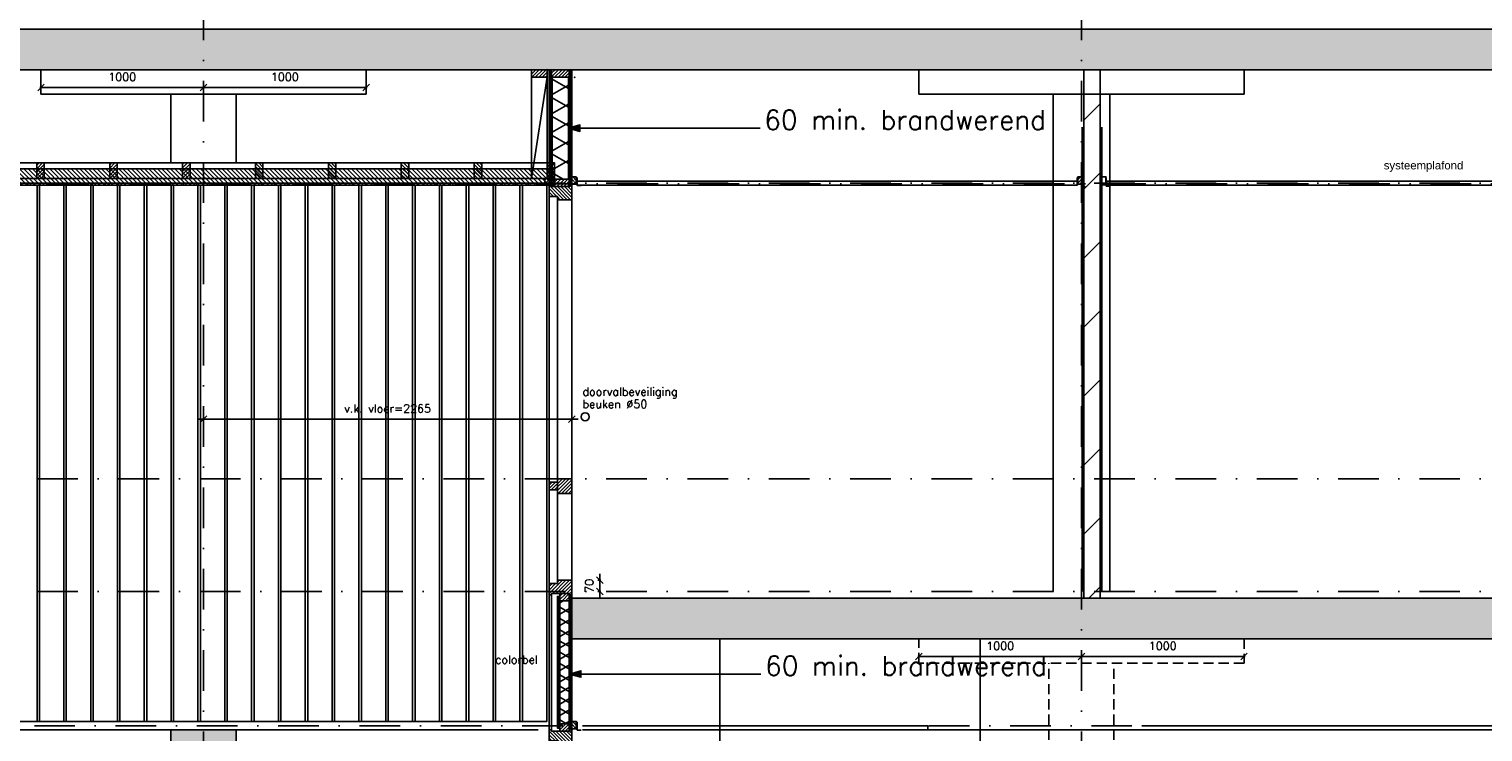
# Model space of a CAD drawing. Extents: x 0 to 317513, y 0 to 193913.
# Tile 31 of 105: x 213749 to 222692, y 94933 to 99256. Entities that reach past the tile are written whole.
import ezdxf

# ---------------------------------------------------------------- set-up
doc = ezdxf.new("R2010")
doc.units = 0
doc.header["$LTSCALE"] = 20
doc.header["$MEASUREMENT"] = 0
doc.header["$PDSIZE"] = -1
for name, pattern in [('DASHDOT', [25, 12.5, -6.25, 0, -6.25]), ('DD1', [2.66667, 1.66667, -0.5, 0, -0.5]), ('HIDDEN2', [4.6875, 3.125, -1.5625])]:
    doc.linetypes.add(name, pattern=pattern)
doc.layers.get('0').update_dxf_attribs({"linetype": 'CONTINUOUS'})
doc.layers.get('DEFPOINTS').update_dxf_attribs({"linetype": 'CONTINUOUS'})
for name, color, linetype in [('_DETAILNUMMERSTEKST', 4, 'CONTINUOUS'), ('A--01A1_ACEER', 1, 'CONTINUOUS'), ('A--A21--_F-23-', 9, 'CONTINUOUS'), ('A--A22--_F123-', 9, 'CONTINUOUS'), ('A--A23--_F--3-', 9, 'CONTINUOUS'), ('A--A25--_F--3-', 9, 'CONTINUOUS'), ('A--A31--_F--3-', 9, 'CONTINUOUS'), ('A--A42--_F--3-', 9, 'CONTINUOUS'), ('A--L13D2_VLOEREN', 2, 'CONTINUOUS'), ('A--L21--', 3, 'CONTINUOUS'), ('A--L21--_F--3-', 7, 'CONTINUOUS'), ('A--L21--_F-23-', 4, 'CONTINUOUS'), ('A--L22--', 3, 'CONTINUOUS'), ('A--L22--_F--3-', 7, 'CONTINUOUS'), ('A--L22D1_BINNENWAND', 1, 'CONTINUOUS'), ('A--L22D2_BINNENWAND', 2, 'CONTINUOUS'), ('A--L22D3_BINNENWAND', 3, 'CONTINUOUS'), ('A--L23--', 7, 'CONTINUOUS'), ('A--L23--_F--3-', 7, 'CONTINUOUS'), ('A--L25--', 7, 'CONTINUOUS'), ('A--L25--_F-23-', 7, 'CONTINUOUS'), ('A--L28D1_KONSTRUKTIES', 1, 'CONTINUOUS'), ('A--L28DC1_KONSTRUKTIES', 1, 'HIDDEN2'), ('A--L31--_F--3-', 7, 'CONTINUOUS'), ('A--L31--_F123--A1-BINNENKOZ', 1, 'CONTINUOUS'), ('A--L31D1_BUITENKOZIJN', 1, 'CONTINUOUS'), ('A--L35-D2-_PLAFONDS', 2, 'CONTINUOUS'), ('A--L35-D4-_PLAFONDS', 4, 'CONTINUOUS'), ('A--L35D1_PLAFONDS', 1, 'CONTINUOUS'), ('A--L42--', 7, 'CONTINUOUS'), ('A--L42--_F--3-', 7, 'CONTINUOUS'), ('A--M$1A-_F123-', 1, 'CONTINUOUS'), ('A--T$1A-_F123_20', 1, 'CONTINUOUS'), ('A--T$7A8-_STRAMIEN', 8, 'DASHDOT'), ('A--T01A-25_TEKST', 2, 'CONTINUOUS'), ('KOZIJNEN', 2, 'CONTINUOUS'), ('RASTER4', 45, 'CONTINUOUS'), ('STRAMIEN', 8, 'DD1'), ('X--LR---_CP', 7, 'CONTINUOUS')]:
    doc.layers.add(name, color=color, linetype=linetype)
doc.styles.add('ALFA-0_25', font='ROMANS')
doc.styles.add('EB2', font='ARIAL.TTF')
doc.styles.add('HIEMSTRA', font='romans.shx')
doc.dimstyles.get("Standard").update_dxf_attribs({"dimscale": 40, "dimtxt": 2.5, "dimasz": 2, "dimexe": 0.3, "dimexo": 0.3, "dimgap": 2, "dimtad": 1, "dimdec": 0, "dimzin": 0, "dimdsep": 46, "dimtxsty": 'HIEMSTRA', "dimblk1": 'OBLIQUE', "dimblk2": 'OBLIQUE', "dimsah": 1, "dimcen": 0.09, "dimdle": 0.3, "dimclrd": 1, "dimclre": 1, "dimclrt": 3, "dimadec": 0, "dimazin": 0, "dimtfac": 1, "dimtdec": 4, "dimtix": 1, "dimtmove": 2, "dimatfit": 3, "dimldrblk": 'OBLIQUE', "dimfxl": 0, "dimtvp": 625, "dimtolj": 1, "dimtzin": 0, "dimarcsym": 0})
doc.dimstyles.new('STANDARD$0', dxfattribs={"dimscale": 50, "dimtxt": 2.5, "dimasz": 2, "dimexe": 2, "dimexo": 0, "dimgap": 2, "dimtad": 1, "dimdec": 0, "dimzin": 0, "dimdsep": 46, "dimtxsty": 'ALFA-0_25', "dimblk1": 'OBLIQUE', "dimblk2": 'OBLIQUE', "dimsah": 1, "dimcen": -3, "dimdle": 2, "dimclrd": 1, "dimclre": 1, "dimclrt": 2, "dimadec": 0, "dimazin": 0, "dimtfac": 0.666667, "dimtofl": 0, "dimtmove": 2, "dimatfit": 3, "dimldrblk": 'OBLIQUE', "dimfxl": 0, "dimtvp": 0.833333, "dimtolj": 1, "dimtzin": 0, "dimarcsym": 0})
pattern_1 = [(45, (0, 0), (-10.6066, 10.6066), [])]
pattern_2 = [(270, (0, 0), (4, -9e-16), [])]

# ---------------------------------------------------------------- blocks, each defined once
blk = doc.blocks.new('*U937')
at = {"layer": 'A--L23--_F--3-', "color": 2, "linetype": 'Continuous'}
blk.add_lwpolyline([(0, 0), (0, -20), (-14792.3, -20), (-14792.3, 0)], dxfattribs=at)
blk = doc.blocks.new('Q020259-')
at = {"layer": 'A--A25--_F--3-'}
h = blk.add_hatch(dxfattribs=at)
h.set_pattern_fill('ALFALINE', color=256, scale=15, style=0, pattern_type=2)
h.set_pattern_definition(pattern_1)
h.paths.add_polyline_path([(0, 0), (0, 46), (28, 46), (28, 0)])
at = {"layer": 'A--L25--_F-23-', "color": 2, "linetype": 'Continuous'}
blk.add_lwpolyline([(0, 0), (0, 46), (28, 46), (28, 0)], close=True, dxfattribs=at)
at = {"layer": 'X--LR---_CP'}
for p in [(0, 0), (0, 0), (28, 0)]:
    blk.add_point(p, dxfattribs=at)
blk = doc.blocks.new('*U926')
at = {"layer": 'A--L23--_F--3-', "color": 2, "linetype": 'Continuous'}
blk.add_lwpolyline([(0, 0), (0, -20), (-3150, -20), (-3150, 0)], dxfattribs=at)
blk = doc.blocks.new('*U922')
at = {"layer": 'A--A42--_F--3-', "linetype": 'Continuous'}
h = blk.add_hatch(dxfattribs=at)
h.set_pattern_fill('ALFALINE', color=256, scale=4, angle=225, style=0)
h.set_pattern_definition(pattern_2)
h.paths.add_polyline_path([(0, 0), (-7.5, 0), (-7.5, 810), (0, 810), (7.5, 810), (7.5, 0)])
at = {"layer": 'A--L42--_F--3-', "color": 3, "linetype": 'Continuous'}
for points in [[(0, 0), (-7.5, 0), (-7.5, 810), (0, 810)], [(0, 0), (7.5, 0), (7.5, 810), (0, 810)]]:
    blk.add_lwpolyline(points, dxfattribs=at)
blk = doc.blocks.new('*U921')
at = {"layer": 'A--A42--_F--3-', "linetype": 'Continuous'}
h = blk.add_hatch(dxfattribs=at)
h.set_pattern_fill('ALFALINE', color=256, scale=4, angle=225, style=0)
h.set_pattern_definition(pattern_2)
h.paths.add_polyline_path([(0, 0), (-7.5, 0), (-7.5, 700), (0, 700), (7.5, 700), (7.5, 0)])
at = {"layer": 'A--L42--_F--3-', "color": 3, "linetype": 'Continuous'}
for points in [[(0, 0), (-7.5, 0), (-7.5, 700), (0, 700)], [(0, 0), (7.5, 0), (7.5, 700), (0, 700)]]:
    blk.add_lwpolyline(points, dxfattribs=at)
blk = doc.blocks.new('*U920')
at = {"layer": 'A--A42--_F--3-', "linetype": 'Continuous'}
h = blk.add_hatch(dxfattribs=at)
h.set_pattern_fill('ALFALINE', color=256, scale=4, angle=225, style=0)
h.set_pattern_definition(pattern_2)
h.paths.add_polyline_path([(0, 0), (-7.5, 0), (-7.5, 700), (0, 700), (7.5, 700), (7.5, 0)])
at = {"layer": 'A--L42--_F--3-', "color": 3, "linetype": 'Continuous'}
for points in [[(0, 0), (-7.5, 0), (-7.5, 700), (0, 700)], [(0, 0), (7.5, 0), (7.5, 700), (0, 700)]]:
    blk.add_lwpolyline(points, dxfattribs=at)
blk = doc.blocks.new('*U919')
at = {"layer": 'A--A22--_F123-', "linetype": 'Continuous'}
h = blk.add_hatch(dxfattribs=at)
h.set_pattern_fill('ALFALINE', color=256, scale=300, style=0)
h.set_pattern_definition([(45, (-220287.34, -95755.9), (-212.13203, 212.13203), [])])
h.paths.add_polyline_path([(0, 0), (-50, 0), (-50, 3250), (0, 3250), (50, 3250), (50, 0)])
at = {"layer": 'A--L22--_F--3-', "color": 4, "linetype": 'Continuous'}
for points in [[(0, 0), (-50, 0), (-50, 3250), (0, 3250)], [(0, 0), (50, 0), (50, 3250), (0, 3250)]]:
    blk.add_lwpolyline(points, dxfattribs=at)
blk = doc.blocks.new('Q020283-')
at = {"layer": 'A--A25--_F--3-'}
h = blk.add_hatch(dxfattribs=at)
h.set_pattern_fill('ALFALINE', color=256, scale=15, style=0, pattern_type=2)
h.set_pattern_definition(pattern_1)
h.paths.add_polyline_path([(0, 0), (0, 96), (46, 96), (46, 0)])
at = {"layer": 'A--L25--_F-23-', "color": 2, "linetype": 'Continuous'}
blk.add_lwpolyline([(0, 0), (0, 96), (46, 96), (46, 0)], close=True, dxfattribs=at)
at = {"layer": 'X--LR---_CP'}
for p in [(0, 0), (0, 0), (46, 0)]:
    blk.add_point(p, dxfattribs=at)
blk = doc.blocks.new('*U901')
at = {"layer": 'A--A42--_F--3-', "linetype": 'Continuous'}
h = blk.add_hatch(dxfattribs=at)
h.set_pattern_fill('ALFALINE', color=256, scale=40, angle=45, style=0)
h.set_pattern_definition([(90, (-216981.59, -98302.148), (-40, 7e-15), [])])
h.paths.add_polyline_path([(0, 0), (0, -6.3), (-7761.4, -6.3), (-7761.4, 0), (-7761.4, 6.2), (0, 6.2)])
at = {"layer": 'A--L42--_F--3-', "color": 3, "linetype": 'Continuous'}
for points in [[(0, 0), (0, 6.2), (-7761.4, 6.2), (-7761.4, 0)], [(0, 0), (0, -6.3), (-7761.4, -6.3), (-7761.4, 0)], [(0, 0), (0, -6.3), (-7761.4, -6.3), (-7761.4, 0)], [(0, 0), (0, -6.3), (-7761.4, -6.3), (-7761.4, 0)]]:
    blk.add_lwpolyline(points, dxfattribs=at)
blk = doc.blocks.new('_OBLIQUE')
at = {"color": 0, "linetype": 'ByBlock'}
blk.add_line((-0.5, -0.5), (0.5, 0.5), dxfattribs=at)
blk = doc.blocks.new('*D193')
at = {"color": 1, "linetype": 'ByBlock'}
for p, q in [((220228.3, 95396.7), (219216.3, 95396.7)), ((219222.3, 95408.6), (219222.3, 95390.7)), ((220222.3, 95408.6), (220222.3, 95390.7))]:
    blk.add_line(p, q, dxfattribs=at)
at = {"layer": 'DEFPOINTS', "color": 0, "linetype": 'ByBlock'}
for p in [(219222.3, 95414.6), (220222.3, 95414.6), (219222.3, 95396.7)]:
    blk.add_point(p, dxfattribs=at)
at = {"color": 1, "linetype": 'ByBlock', "xscale": 40, "yscale": 40, "zscale": 40, "rotation": 180}
blk.add_blockref('_OBLIQUE', (219222.3, 95396.7), dxfattribs=at)
at = {"color": 1, "linetype": 'ByBlock', "xscale": 40, "yscale": 40, "zscale": 40}
blk.add_blockref('_OBLIQUE', (220222.3, 95396.7), dxfattribs=at)
at = {"color": 2, "linetype": 'ByBlock', "insert": (219722.3, 95461.7), "char_height": 50, "attachment_point": 5, "style": 'HIEMSTRA'}
blk.add_mtext('\\A1;1000', dxfattribs=at)
blk = doc.blocks.new('*D194')
at = {"color": 1, "linetype": 'ByBlock'}
for p, q in [((220216.3, 95396.7), (221228.3, 95396.7)), ((220222.3, 95408.6), (220222.3, 95390.7)), ((221222.3, 95408.6), (221222.3, 95390.7))]:
    blk.add_line(p, q, dxfattribs=at)
at = {"layer": 'DEFPOINTS', "color": 0, "linetype": 'ByBlock'}
for p in [(220222.3, 95414.6), (221222.3, 95414.6), (221222.3, 95396.7)]:
    blk.add_point(p, dxfattribs=at)
at = {"color": 1, "linetype": 'ByBlock', "xscale": 40, "yscale": 40, "zscale": 40, "rotation": 180}
blk.add_blockref('_OBLIQUE', (220222.3, 95396.7), dxfattribs=at)
at = {"color": 1, "linetype": 'ByBlock', "xscale": 40, "yscale": 40, "zscale": 40}
blk.add_blockref('_OBLIQUE', (221222.3, 95396.7), dxfattribs=at)
at = {"color": 2, "linetype": 'ByBlock', "insert": (220722.3, 95461.7), "char_height": 50, "attachment_point": 5, "style": 'HIEMSTRA'}
blk.add_mtext('\\A1;1000', dxfattribs=at)
blk = doc.blocks.new('*D195')
at = {"color": 1, "linetype": 'ByBlock'}
for p, q in [((217127.3, 96856.8), (214782.3, 96856.8)), ((214822.3, 96891.9), (214822.3, 96816.8)), ((217087.3, 96891.9), (217087.3, 96816.8))]:
    blk.add_line(p, q, dxfattribs=at)
at = {"layer": 'DEFPOINTS', "color": 0, "linetype": 'ByBlock'}
for p in [(214822.3, 96891.9), (214822.3, 96856.8), (217087.3, 96891.9)]:
    blk.add_point(p, dxfattribs=at)
at = {"color": 1, "linetype": 'ByBlock', "xscale": 40, "yscale": 40, "zscale": 40, "rotation": 180}
blk.add_blockref('_OBLIQUE', (214822.3, 96856.8), dxfattribs=at)
at = {"color": 1, "linetype": 'ByBlock', "xscale": 40, "yscale": 40, "zscale": 40}
blk.add_blockref('_OBLIQUE', (217087.3, 96856.8), dxfattribs=at)
at = {"color": 2, "linetype": 'ByBlock', "insert": (215954.8, 96921.8), "char_height": 50, "attachment_point": 5, "style": 'ALFA-0_25'}
blk.add_mtext('\\A1;v.k. vloer=2265', dxfattribs=at)
blk = doc.blocks.new('*D246')
at = {"color": 1, "linetype": 'ByBlock'}
for p, q in [((213822.3, 98908.6), (213822.3, 98890.7)), ((214822.3, 98908.6), (214822.3, 98890.7)), ((214828.3, 98896.7), (213816.3, 98896.7))]:
    blk.add_line(p, q, dxfattribs=at)
at = {"layer": 'DEFPOINTS', "color": 0, "linetype": 'ByBlock'}
for p in [(213822.3, 98914.6), (214822.3, 98914.6), (213822.3, 98896.7)]:
    blk.add_point(p, dxfattribs=at)
at = {"color": 1, "linetype": 'ByBlock', "xscale": 40, "yscale": 40, "zscale": 40, "rotation": 180}
blk.add_blockref('_OBLIQUE', (213822.3, 98896.7), dxfattribs=at)
at = {"color": 1, "linetype": 'ByBlock', "xscale": 40, "yscale": 40, "zscale": 40}
blk.add_blockref('_OBLIQUE', (214822.3, 98896.7), dxfattribs=at)
at = {"color": 2, "linetype": 'ByBlock', "insert": (214322.3, 98961.7), "char_height": 50, "attachment_point": 5, "style": 'HIEMSTRA'}
blk.add_mtext('\\A1;1000', dxfattribs=at)
blk = doc.blocks.new('*D247')
at = {"color": 1, "linetype": 'ByBlock'}
for p, q in [((214822.3, 98908.6), (214822.3, 98890.7)), ((215822.3, 98908.6), (215822.3, 98890.7)), ((214816.3, 98896.7), (215828.3, 98896.7))]:
    blk.add_line(p, q, dxfattribs=at)
at = {"layer": 'DEFPOINTS', "color": 0, "linetype": 'ByBlock'}
for p in [(214822.3, 98914.6), (215822.3, 98914.6), (215822.3, 98896.7)]:
    blk.add_point(p, dxfattribs=at)
at = {"color": 1, "linetype": 'ByBlock', "xscale": 40, "yscale": 40, "zscale": 40, "rotation": 180}
blk.add_blockref('_OBLIQUE', (214822.3, 98896.7), dxfattribs=at)
at = {"color": 1, "linetype": 'ByBlock', "xscale": 40, "yscale": 40, "zscale": 40}
blk.add_blockref('_OBLIQUE', (215822.3, 98896.7), dxfattribs=at)
at = {"color": 2, "linetype": 'ByBlock', "insert": (215322.3, 98961.7), "char_height": 50, "attachment_point": 5, "style": 'HIEMSTRA'}
blk.add_mtext('\\A1;1000', dxfattribs=at)
blk = doc.blocks.new('*D335')
at = {"layer": 'A--M$1A-_F123-', "color": 1, "lineweight": -2}
for p, q in [((217248.3, 95865.9), (217266.2, 95865.9)), ((217260.2, 95865.9), (217260.2, 95905.9)), ((217260.2, 95865.9), (217260.2, 95795.9)), ((217248.3, 95795.9), (217266.2, 95795.9)), ((217260.2, 95795.9), (217260.2, 95755.9))]:
    blk.add_line(p, q, dxfattribs=at)
at = {"layer": 'DEFPOINTS', "color": 0}
for p in [(217242.3, 95865.9), (217242.3, 95795.9), (217260.2, 95795.9)]:
    blk.add_point(p, dxfattribs=at)
at = {"layer": 'A--M$1A-_F123-', "color": 1, "lineweight": -2, "xscale": 40, "yscale": 40, "zscale": 40}
for p, rotation in [((217260.2, 95865.9), 270), ((217260.2, 95795.9), 90)]:
    blk.add_blockref('_OBLIQUE', p, dxfattribs=dict(at, rotation=rotation))
at = {"layer": 'A--M$1A-_F123-', "color": 2, "insert": (217195.2, 95830.9), "char_height": 50, "attachment_point": 5, "rotation": 90, "style": 'HIEMSTRA'}
blk.add_mtext('\\A1;70', dxfattribs=at)
blk = doc.blocks.new('*U854')
at = {"layer": 'A--A42--_F--3-', "linetype": 'Continuous'}
h = blk.add_hatch(dxfattribs=at)
h.set_pattern_fill('ALFALINE', color=256, scale=4, angle=225, style=0)
h.set_pattern_definition(pattern_2)
h.paths.add_polyline_path([(0, 0), (-7.5, 0), (-7.5, 810), (0, 810), (7.5, 810), (7.5, 0)])
at = {"layer": 'A--L42--_F--3-', "color": 3, "linetype": 'Continuous'}
for points in [[(0, 0), (-7.5, 0), (-7.5, 810), (0, 810)], [(0, 0), (7.5, 0), (7.5, 810), (0, 810)]]:
    blk.add_lwpolyline(points, dxfattribs=at)
blk = doc.blocks.new('*U840')
at = {"layer": 'A--A21--_F-23-', "linetype": 'Continuous'}
h = blk.add_hatch(dxfattribs=at)
h.set_pattern_fill('ALFAISO', color=256, scale=100, angle=270, style=0)
h.set_pattern_definition([(330, (-50, 9e-15), (50, 86.603), []), (30, (-50, 9e-15), (-50, 86.603), [])])
h.paths.add_polyline_path([(0, 0), (50, 0), (50, -627), (0, -627), (-50, -627), (-50, 0)])
at = {"layer": 'A--L21--_F--3-', "color": 3, "linetype": 'Continuous'}
for points in [[(0, 0), (-50, 0), (-50, -627), (0, -627)], [(0, 0), (50, 0), (50, -627), (0, -627)]]:
    blk.add_lwpolyline(points, dxfattribs=at)
blk = doc.blocks.new('*U839')
at = {"layer": 'A--A21--_F-23-', "linetype": 'Continuous'}
h = blk.add_hatch(dxfattribs=at)
h.set_pattern_fill('ALFAISO', color=256, scale=60, angle=270, style=0)
h.set_pattern_definition([(330, (-30, 6e-15), (30, 51.9615), []), (30, (-30, 6e-15), (-30, 51.9615), [])])
h.paths.add_polyline_path([(0, 0), (30, 0), (30, -756), (0, -756), (-30, -756), (-30, 0)])
at = {"layer": 'A--L21--_F--3-', "color": 3, "linetype": 'Continuous'}
for points in [[(0, 0), (-30, 0), (-30, -756), (0, -756)], [(0, 0), (30, 0), (30, -756), (0, -756)]]:
    blk.add_lwpolyline(points, dxfattribs=at)

msp = doc.modelspace()

# ---------------------------------------------------------------- hatches: boundary and pattern name
at = {"layer": '_DETAILNUMMERSTEKST'}
for points in [[(217137.8, 98646.4), (217137.8, 98626.4), (217067.8, 98646.4), (217137.8, 98666.4)], [(217143.3, 95288.6), (217143.3, 95268.6), (217073.3, 95288.6), (217143.3, 95308.6)]]:
    msp.add_hatch(color=256, dxfattribs=at).paths.add_polyline_path(points)
at = {"layer": 'A--01A1_ACEER'}
h = msp.add_hatch(dxfattribs=at)
h.set_pattern_fill('AR-CONC', color=256, style=0)
h.set_pattern_definition([(130, (102890.5, 40831), (-182.18467, -15.93909), [19.05, -209.55]), (185, (102890.5, 40831), (35.24283, 191.05664), [15.24, -167.64]), (79.549, (102875.32, 40829.68), (-146.9425, 175.11669), [16.19, -178.09]), (133.8158, (102890.5, 40881.8), (-271.07904, -42.04233), [28.575, -314.325]), (83.3644, (102867.9, 40878.3), (-237.40423, 247.42556), [24.285, -267.135]), (188.816, (102890.5, 40881.8), (-237.4046, 247.4251), [22.86, -251.46]), (159, (102865.1, 40869.1), (-151.61488, -102.26552), [19.05, -209.55]), (214, (102865.1, 40869.1), (-61.80203, 184.18797), [15.24, -167.64]), (108.5486, (102852.47, 40860.58), (-213.4165, 81.92286), [16.19, -178.09]), (142.5, (102890.5, 40831.004), (-3.088603, 84.55504), [0, -165.608, 0, -170.18, 0, -168.275]), (172.5, (102890.5, 40831), (-66.81966, 100.180575), [0, -97.028, 0, -161.798, 0, -64.135]), (212.5, (102947.14, 40831.004), (-135.590595, -5.728744), [0, -63.5, 0, -198.12, 0, -262.89]), (222.5, (102972.54, 40831), (-148.12918, 25.42649), [0, -82.55, 0, -131.572, 0, -186.69])])
edge = h.paths.add_edge_path()
edge.add_line((216877.3, 102755.9), (216581.4, 102755.9))
edge.add_line((216581.4, 102755.9), (216631.6, 102571.3))
edge.add_line((216631.6, 102571.3), (216351.4, 102571.7))
edge.add_line((216351.4, 102571.7), (216401.6, 102387.1))
edge.add_line((216401.6, 102387.1), (216121.4, 102387.5))
edge.add_line((216121.4, 102387.5), (216171.6, 102202.9))
edge.add_line((216171.6, 102202.9), (215891.4, 102203.3))
edge.add_line((215891.4, 102203.3), (215941.6, 102018.7))
edge.add_line((215941.6, 102018.7), (215661.4, 102019))
edge.add_line((215661.4, 102019), (215711.6, 101834.5))
edge.add_line((215711.6, 101834.5), (215431.4, 101834.8))
edge.add_line((215431.4, 101834.8), (215481.6, 101650.3))
edge.add_line((215481.6, 101650.3), (215201.4, 101650.6))
edge.add_line((215201.4, 101650.6), (215251.6, 101466.1))
edge.add_line((215251.6, 101466.1), (214971.4, 101466.4))
edge.add_line((214971.4, 101466.4), (215010.6, 101322.2))
edge.add_line((215010.6, 101322.2), (215010.6, 101281.9))
edge.add_line((215010.6, 101281.9), (213701.6, 101281.9))
edge.add_line((213701.6, 101281.9), (213421.7, 101281.9))
edge.add_line((213421.7, 101281.9), (213471.6, 101097.7))
edge.add_line((213471.6, 101097.7), (213191.6, 101098))
edge.add_line((213191.6, 101098), (213241.6, 100913.5))
edge.add_line((213241.6, 100913.5), (212961.4, 100913.8))
edge.add_line((212961.4, 100913.8), (213011.6, 100729.2))
edge.add_line((213011.6, 100729.2), (212731.4, 100729.6))
edge.add_line((212731.4, 100729.6), (212781.6, 100545))
edge.add_line((212781.6, 100545), (212501.4, 100545.4))
edge.add_line((212501.4, 100545.4), (212551.6, 100360.8))
edge.add_line((212551.6, 100360.8), (212271.4, 100361.2))
edge.add_line((212271.4, 100361.2), (212321.6, 100176.6))
edge.add_line((212321.6, 100176.6), (212041.4, 100176.9))
edge.add_line((212041.4, 100176.9), (212091.6, 99992.4))
edge.add_line((212091.6, 99992.4), (211811.4, 99992.7))
edge.add_line((211811.4, 99992.7), (211861.6, 99808.2))
edge.add_line((211861.6, 99808.2), (211581.4, 99808.5))
edge.add_line((211581.4, 99808.5), (211631.6, 99624))
edge.add_line((211631.6, 99624), (211351.4, 99624.3))
edge.add_line((211351.4, 99624.3), (211401.6, 99439.8))
edge.add_line((211401.6, 99439.8), (211121.4, 99440.1))
edge.add_line((211121.4, 99440.1), (211171.5, 99255.9))
edge.add_line((211171.5, 99255.9), (211412, 99255.9))
edge.add_line((211412, 99255.9), (213629.4, 101031.9))
edge.add_line((213629.4, 101031.9), (214949.4, 101031.9))
edge.add_line((214949.4, 101031.9), (216777.3, 102505.9))
edge.add_line((216777.3, 102505.9), (216887.3, 102505.9))
at = {"layer": 'A--01A1_ACEER', "linetype": 'Continuous'}
h = msp.add_hatch(dxfattribs=at)
h.set_pattern_fill('ANSI31', color=256, scale=150, style=0)
h.set_pattern_definition([(135, (375924.08, 3700), (13.2582521, 13.2582521), [])])
h.paths.add_polyline_path([(216981.6, 98295.9), (209230.2, 98295.9), (209230.2, 98395.9), (216981.6, 98395.9)])
at = {"layer": 'A--A23--_F--3-'}
h = msp.add_hatch(dxfattribs=at)
h.set_pattern_fill('ALFABET', color=256, scale=20, angle=1, style=0, pattern_type=2)
h.set_pattern_definition([(46, (155667.74, 3500), (-86.32078, 83.359), []), (51, (155667.74, 3500), (143.64922, -10.04493), [15, -165]), (356, (155667.74, 3500), (-30.37155, 149.9312), [12, -132]), (101.4514, (155679.71, 3499.16), (113.27778, 139.88618), [12.74804, -140.22842]), (47.1842, (155667.04, 3540), (213.99344, -29.37358), [22.5, -247.5]), (97.6356, (155684.88, 3537.55), (183.50393, 198.05632), [19.12206, -210.3426]), (352.1842, (155667.04, 3540), (183.50378, 198.05647), [18, -198]), (22, (155687.21, 3530.34), (120.76856, -78.42802), [15, -165]), (327, (155687.21, 3530.34), (46.12453, 145.8572), [12, -132]), (72.4514, (155697.28, 3523.81), (166.89315, 67.42906), [12.74804, -140.22842]), (38.5, (155667.74, 3500), (1.26964, 66.611074), [0, -130.4, 0, -134, 0, -132.5]), (8.5, (155667.74, 3500), (51.229207, 79.788568), [0, -76.4, 0, -127.4, 0, -50.5]), (328.5, (155623.15, 3499.22), (106.826954, -2.64699), [0, -50, 0, -156, 0, -207]), (318.5, (155603.15, 3498.87), (116.270055, 22.05355), [0, -65, 0, -103.6, 0, -147]), (318.5, (155603.15, 3498.87), (116.270055, 22.05355), [0, -65, 0, -103.6, 0, -147])])
h.paths.add_polyline_path([(209240.2, 99005.9), (234483.3, 99005.9), (234483.2, 99255.9), (209240.2, 99255.9)])
h = msp.add_hatch(dxfattribs=at)
h.set_pattern_fill('ALFABET', color=256, scale=20, angle=1, style=0, pattern_type=2)
h.set_pattern_definition([(46, (157742.79, 1e-11), (-86.32078, 83.359), []), (51, (157742.79, 1e-11), (143.64922, -10.04493), [15, -165]), (356, (157742.8, 1e-11), (-30.37155, 149.9312), [12, -132]), (101.4514, (157754.76, -0.84), (113.27778, 139.88618), [12.74804, -140.22842]), (47.1842, (157742.1, 40), (213.99344, -29.37358), [22.5, -247.5]), (97.6356, (157759.93, 37.55), (183.50393, 198.05632), [19.12206, -210.3426]), (352.1842, (157742.1, 40), (183.50378, 198.05647), [18, -198]), (22, (157762.27, 30.34), (120.76856, -78.42802), [15, -165]), (327, (157762.27, 30.34), (46.12453, 145.8572), [12, -132]), (72.4514, (157772.33, 23.81), (166.89315, 67.42906), [12.74804, -140.22842]), (38.5, (157742.793, 1e-11), (1.26964, 66.611074), [0, -130.4, 0, -134, 0, -132.5]), (8.5, (157742.79, 1e-11), (51.229207, 79.788568), [0, -76.4, 0, -127.4, 0, -50.5]), (328.5, (157698.2, -0.78), (106.826954, -2.64699), [0, -50, 0, -156, 0, -207]), (318.5, (157678.2, -1.13), (116.270055, 22.05355), [0, -65, 0, -103.6, 0, -147]), (318.5, (157678.2, -1.13), (116.270055, 22.05355), [0, -65, 0, -103.6, 0, -147])])
h.paths.add_polyline_path([(217087.3, 95505.9), (235170.5, 95505.9), (235170.5, 95755.9), (217087.3, 95755.9)])
at = {"layer": 'A--A25--_F--3-'}
h = msp.add_hatch(dxfattribs=at)
h.set_pattern_fill('ALFALINE', color=256, scale=15, angle=-90, style=0, pattern_type=2)
h.set_pattern_definition([(225, (217072.343, 100195.898), (-10.6066, 10.6066), [])])
h.paths.add_polyline_path([(217072.3, 99005.9), (216963.3, 99005.9), (216963.3, 98959.9), (217072.3, 98959.9)])
h = msp.add_hatch(dxfattribs=at)
h.set_pattern_fill('ALFALINE', color=256, scale=15, angle=-90, style=0, pattern_type=2)
h.set_pattern_definition([(45, (217021.588, 98658.398), (10.6066, -10.6066), [])])
h.paths.add_polyline_path([(216922.6, 98308.4), (216981.6, 98308.4), (216981.6, 98336.4), (216922.6, 98336.4)])
h = msp.add_hatch(dxfattribs=at)
h.set_pattern_fill('ALFALINE', color=256, scale=15, angle=-90, style=0, pattern_type=2)
h.set_pattern_definition([(225, (217072.343, 98532.898), (-10.6066, 10.6066), [])])
h.paths.add_polyline_path([(217072.3, 98332.9), (216963.3, 98332.9), (216963.3, 98286.9), (217072.3, 98286.9)])
h = msp.add_hatch(dxfattribs=at)
h.set_pattern_fill('ALFALINE', color=256, scale=15, angle=-90, style=0, pattern_type=2)
h.set_pattern_definition([(225, (217072.343, 96695.898), (-10.6066, 10.6066), [])])
h.paths.add_polyline_path([(217072.3, 95784.9), (217014.3, 95784.9), (217014.3, 95738.9), (217072.3, 95738.9)])
h = msp.add_hatch(dxfattribs=at)
h.set_pattern_fill('ALFALINE', color=256, scale=15, angle=-90, style=0, pattern_type=2)
h.set_pattern_definition([(225, (217072.343, 94982.898), (-10.6066, 10.6066), [])])
h.paths.add_polyline_path([(217072.3, 94982.9), (217014.3, 94982.9), (217014.3, 94936.9), (217072.3, 94936.9)])
at = {"layer": 'A--A31--_F--3-'}
h = msp.add_hatch(dxfattribs=at)
h.set_pattern_fill('ALFALINE', color=256, scale=15, style=0, pattern_type=2)
h.set_pattern_definition([(135, (217087.343, 98495.898), (10.6066, 10.6066), [])])
h.paths.add_polyline_path([(216950.5, 98226.9), (216948.3, 98229), (216948.3, 98286.9), (216948.3, 98295.9), (216963.3, 98295.9), (216963.3, 98286.9), (217072.3, 98286.9), (217072.3, 98295.9), (217087.3, 98295.9), (217087.3, 98222.9), (217087.3, 98206.9), (217086.3, 98205.9), (217000.3, 98205.9), (216999.3, 98206.9), (216999.3, 98214.9), (216999.3, 98226.2), (216998.6, 98226.9)])
h = msp.add_hatch(dxfattribs=at)
h.set_pattern_fill('ALFALINE', color=256, scale=15, style=0, pattern_type=2)
h.set_pattern_definition([(225, (217087.343, 97862.898), (10.6066, -10.6066), [])])
h.paths.add_polyline_path([(216950.5, 96468.8), (216948.3, 96466.7), (216948.3, 96420.8), (216957.2, 96420.8), (216963.7, 96420.8), (216980.5, 96420.8), (216999.3, 96420.8), (216999.3, 96399.8), (217087.3, 96399.8), (217087.3, 96472.8), (217087.3, 96488.8), (217086.3, 96489.8), (217000.3, 96489.8), (216999.3, 96488.8), (216999.3, 96480.8), (216999.3, 96469.5), (216998.6, 96468.8)])
h = msp.add_hatch(dxfattribs=at)
h.set_pattern_fill('ALFALINE', color=256, scale=15, style=0, pattern_type=2)
h.set_pattern_definition([(225, (217087.343, 96686.898), (10.6066, -10.6066), [])])
edge = h.paths.add_edge_path()
edge.add_line((216963.3, 95784.9), (217072.3, 95784.9))
edge.add_line((217072.3, 95784.9), (217072.3, 95775.9))
edge.add_line((217072.3, 95775.9), (217087.3, 95775.9))
edge.add_line((217087.3, 95775.9), (217087.3, 95848.9))
edge.add_line((217087.3, 95848.9), (217087.3, 95864.9))
edge.add_line((217087.3, 95864.9), (217086.3, 95865.9))
edge.add_line((217086.3, 95865.9), (217000.3, 95865.9))
edge.add_line((217000.3, 95865.9), (216999.3, 95864.9))
edge.add_line((216999.3, 95864.9), (216999.3, 95856.9))
edge.add_line((216999.3, 95856.9), (216999.3, 95845.6))
edge.add_line((216999.3, 95845.6), (216998.6, 95844.9))
edge.add_line((216998.6, 95844.9), (216950.5, 95844.9))
edge.add_line((216950.5, 95844.9), (216948.3, 95842.8))
edge.add_line((216948.3, 95842.8), (216948.3, 95775.9))
h = msp.add_hatch(dxfattribs=at)
h.set_pattern_fill('ALFALINE', color=256, scale=15, style=0, pattern_type=2)
h.set_pattern_definition([(135, (217087.343, 94945.898), (10.6066, 10.6066), [])])
h.paths.add_polyline_path([(216950.5, 94876.9), (216948.3, 94879), (216948.3, 94936.9), (216948.3, 94945.9), (216963.3, 94945.9), (216963.3, 94936.9), (217072.3, 94936.9), (217072.3, 94945.9), (217087.3, 94945.9), (217087.3, 94872.9), (217087.3, 94856.9), (217086.3, 94855.9), (217000.3, 94855.9), (216999.3, 94856.9), (216999.3, 94864.9), (216999.3, 94876.2), (216998.6, 94876.9)])
at = {"layer": 'RASTER4'}
h = msp.add_hatch(color=256, dxfattribs=at)
h.paths.add_polyline_path([(215022.3, 94126.4), (214822.3, 94126.4), (214822.3, 94945.9), (215022.3, 94945.9)])
h.paths.add_polyline_path([(214622.3, 94945.9), (214822.3, 94945.9), (214822.3, 92445.9), (214622.3, 92445.9)])
h.paths.add_polyline_path([(214822.3, 94126.4), (215022.3, 94126.4), (215022.3, 92445.9), (214822.3, 92445.9)])

# ---------------------------------------------------------------- linework, layer by layer
for p, q in [((216948.3, 98293.8), (216948.3, 98380.2)), ((216963.3, 98293.8), (216963.3, 98380.2)), ((217072.3, 98292.7), (217072.3, 98384.6)), ((217087.3, 98292.7), (217087.3, 98384.6)), ((220227.3, 98292.7), (220227.3, 98384.6)), ((216168.5, 98295.9), (215042.7, 98295.9)), ((216948.3, 94943.8), (216948.3, 95775.9)), ((216963.3, 94943.8), (216963.3, 95775.9)), ((217072.3, 94942.7), (217072.3, 95034.6)), ((217087.3, 94942.7), (217087.3, 95034.6))]:
    msp.add_line(p, q)
at = {"layer": '_DETAILNUMMERSTEKST', "color": 1}
for p, q in [((217137.8, 98646.4), (218245.5, 98646.4)), ((217143.3, 95288.6), (218251, 95288.6))]:
    msp.add_line(p, q, dxfattribs=at)
for points in [[(217137.8, 98646.4), (217137.8, 98626.4), (217067.8, 98646.4), (217137.8, 98666.4), (217137.8, 98646.4)], [(217143.3, 95288.6), (217143.3, 95268.6), (217073.3, 95288.6), (217143.3, 95308.6), (217143.3, 95288.6)]]:
    msp.add_lwpolyline(points, dxfattribs=at)
at = {"layer": 'A--01A1_ACEER'}
for p, q in [((220047.3, 95795.9), (220047.3, 98855.9)), ((217087.3, 98405.9), (217087.3, 95775.9)), ((216948.3, 98226.9), (216948.3, 95784.9)), ((216999.3, 98205.9), (216999.3, 95864.9)), ((217087.3, 97250.6), (217087.3, 95809.1)), ((216881.2, 94945.9), (184870, 94945.9)), ((216948.3, 92425.9), (216948.3, 94945.9)), ((217087.3, 92445.9), (217087.3, 94945.9))]:
    msp.add_line(p, q, dxfattribs=at)
msp.add_lwpolyline([(216783.3, 94997.3), (216768.3, 94997.3), (216768.3, 98295.9), (216783.3, 98295.9)], close=True, dxfattribs=at)
msp.add_circle((217169.6, 96871), 25, dxfattribs=at)
at = {"layer": 'A--L13D2_VLOEREN'}
msp.add_line((222437.4, 94945.9), (217152.8, 94945.9), dxfattribs=at)
at = {"layer": 'A--L21--_F-23-', "linetype": 'Continuous'}
for points in [[(209240.2, 99005.9), (234483.3, 99005.9), (234483.2, 99255.9), (209240.2, 99255.9)], [(217087.3, 95505.9), (235170.5, 95505.9), (235170.5, 95755.9), (217087.3, 95755.9)]]:
    msp.add_lwpolyline(points, close=True, dxfattribs=at)
at = {"layer": 'A--L22D1_BINNENWAND'}
msp.add_line((219598.3, 95505.9), (219598.3, 92445.9), dxfattribs=at)
for points in [[(213648.3, 94997.3), (213798.3, 94997.3), (213798.3, 98295.9), (213648.3, 98295.9)], [(213813.3, 94997.3), (213963.3, 94997.3), (213963.3, 98295.9), (213813.3, 98295.9)], [(214128.3, 94997.3), (213978.3, 94997.3), (213978.3, 98295.9), (214128.3, 98295.9)], [(214143.3, 94997.3), (214293.3, 94997.3), (214293.3, 98295.9), (214143.3, 98295.9)], [(214308.3, 94997.3), (214458.3, 94997.3), (214458.3, 98295.9), (214308.3, 98295.9)], [(214623.3, 94997.3), (214473.3, 94997.3), (214473.3, 98295.9), (214623.3, 98295.9)], [(214788.3, 94997.3), (214638.3, 94997.3), (214638.3, 98295.9), (214788.3, 98295.9)], [(214953.3, 94997.3), (214803.3, 94997.3), (214803.3, 98295.9), (214953.3, 98295.9)], [(214968.3, 94997.3), (215118.3, 94997.3), (215118.3, 98295.9), (214968.3, 98295.9)], [(215133.3, 94997.3), (215283.3, 94997.3), (215283.3, 98295.9), (215133.3, 98295.9)], [(215448.3, 94997.3), (215298.3, 94997.3), (215298.3, 98295.9), (215448.3, 98295.9)], [(215463.3, 94997.3), (215613.3, 94997.3), (215613.3, 98295.9), (215463.3, 98295.9)], [(215628.3, 94997.3), (215778.3, 94997.3), (215778.3, 98295.9), (215628.3, 98295.9)], [(215943.3, 94997.3), (215793.3, 94997.3), (215793.3, 98295.9), (215943.3, 98295.9)], [(216108.3, 94997.3), (215958.3, 94997.3), (215958.3, 98295.9), (216108.3, 98295.9)], [(216123.3, 94997.3), (216273.3, 94997.3), (216273.3, 98295.9), (216123.3, 98295.9)], [(216288.3, 94997.3), (216438.3, 94997.3), (216438.3, 98295.9), (216288.3, 98295.9)], [(216453.3, 94997.3), (216603.3, 94997.3), (216603.3, 98295.9), (216453.3, 98295.9)], [(216768.3, 94997.3), (216618.3, 94997.3), (216618.3, 98295.9), (216768.3, 98295.9)], [(216933.3, 94997.3), (216783.3, 94997.3), (216783.3, 98295.9), (216933.3, 98295.9)]]:
    msp.add_lwpolyline(points, close=True, dxfattribs=at)
at = {"layer": 'A--L22D2_BINNENWAND'}
for p, q in [((220227.3, 95795.9), (220227.3, 98652.6)), ((220347.3, 95795.9), (220347.3, 98652.6)), ((216885.7, 98295.9), (209181.2, 98295.9))]:
    msp.add_line(p, q, dxfattribs=at)
at = {"layer": 'A--L22D3_BINNENWAND'}
for p, q in [((217998.3, 95505.9), (217998.3, 92445.9)), ((194342.9, 94998.4), (216887.7, 94997.2))]:
    msp.add_line(p, q, dxfattribs=at)
at = {"layer": 'A--L25--_F-23-', "color": 2, "linetype": 'Continuous'}
for points in [[(217072.3, 99005.9), (216963.3, 99005.9), (216963.3, 98959.9), (217072.3, 98959.9)], [(216922.6, 98308.4), (216981.6, 98308.4), (216981.6, 98336.4), (216922.6, 98336.4)], [(217072.3, 98332.9), (216963.3, 98332.9), (216963.3, 98286.9), (217072.3, 98286.9)], [(217072.3, 95784.9), (217014.3, 95784.9), (217014.3, 95738.9), (217072.3, 95738.9)], [(217072.3, 94982.9), (217014.3, 94982.9), (217014.3, 94936.9), (217072.3, 94936.9)]]:
    msp.add_lwpolyline(points, close=True, dxfattribs=at)
at = {"layer": 'A--L28D1_KONSTRUKTIES'}
for p, q in [((214622.3, 98432.4), (214622.3, 98855.9)), ((215022.3, 98432.4), (215022.3, 98855.9)), ((220397.3, 95795.9), (220397.3, 98855.9)), ((214622.3, 92445.9), (214622.3, 94945.9)), ((215022.3, 92445.9), (215022.3, 94945.9))]:
    msp.add_line(p, q, dxfattribs=at)
for points in [[(215822.3, 99005.9), (215822.3, 98855.9), (213822.3, 98855.9), (213822.3, 99005.9)], [(221222.3, 99005.9), (221222.3, 98855.9), (219222.3, 98855.9), (219222.3, 99005.9)]]:
    msp.add_lwpolyline(points, dxfattribs=at)
at = {"layer": 'A--L28DC1_KONSTRUKTIES'}
for p, q in [((220022.3, 92445.9), (220022.3, 95355.9)), ((220422.3, 92445.9), (220422.3, 95355.9))]:
    msp.add_line(p, q, dxfattribs=at)
msp.add_lwpolyline([(221222.3, 95505.9), (221222.3, 95355.9), (219222.3, 95355.9), (219222.3, 95505.9)], dxfattribs=at)
at = {"layer": 'A--L31--_F--3-', "color": 2, "linetype": 'Continuous'}
for points in [[(216950.5, 98226.9), (216948.3, 98229), (216948.3, 98286.9), (216948.3, 98295.9), (216963.3, 98295.9), (216963.3, 98295.9), (216963.3, 98286.9), (217072.3, 98286.9), (217072.3, 98295.9), (217087.3, 98295.9), (217087.3, 98222.9), (217087.3, 98206.9), (217086.3, 98205.9), (217000.3, 98205.9), (216999.3, 98206.9), (216999.3, 98214.9), (216999.3, 98226.2), (216998.6, 98226.9)], [(216950.5, 96468.8), (216948.3, 96466.7), (216948.3, 96420.8), (216957.2, 96420.8), (216963.7, 96420.8), (216963.7, 96420.8), (216980.5, 96420.8), (216999.3, 96420.8), (216999.3, 96399.8), (217087.3, 96399.8), (217087.3, 96472.8), (217087.3, 96488.8), (217086.3, 96489.8), (217000.3, 96489.8), (216999.3, 96488.8), (216999.3, 96480.8), (216999.3, 96469.5), (216998.6, 96468.8)], [(216950.5, 94876.9), (216948.3, 94879), (216948.3, 94936.9), (216948.3, 94945.9), (216963.3, 94945.9), (216963.3, 94945.9), (216963.3, 94936.9), (217072.3, 94936.9), (217072.3, 94945.9), (217087.3, 94945.9), (217087.3, 94872.9), (217087.3, 94856.9), (217086.3, 94855.9), (217000.3, 94855.9), (216999.3, 94856.9), (216999.3, 94864.9), (216999.3, 94876.2), (216998.6, 94876.9)]]:
    msp.add_lwpolyline(points, close=True, dxfattribs=at)
for points in [[(216963.3, 95784.9), (216963.3, 95784.9), (216963.3, 95784.9), (216963.3, 95784.9), (217072.3, 95784.9), (217072.3, 95775.9), (217087.3, 95775.9), (217087.3, 95848.9), (217087.3, 95864.9), (217086.3, 95865.9), (217000.3, 95865.9), (216999.3, 95864.9), (216999.3, 95856.9), (216999.3, 95845.6), (216998.6, 95844.9), (216950.5, 95844.9), (216948.3, 95842.8), (216948.3, 95775.9)], [(216948.3, 95775.9), (216963.3, 95775.9)], [(216963.3, 95775.9), (216963.3, 95784.9)]]:
    msp.add_lwpolyline(points, dxfattribs=at)
at = {"layer": 'A--L31--_F123--A1-BINNENKOZ'}
msp.add_line((214925.1, 98295.9), (214925.1, 98295.9), dxfattribs=at)
at = {"layer": 'A--L31D1_BUITENKOZIJN'}
for p, q in [((216839.6, 98959.9), (216839.6, 98336.4)), ((216935.6, 98959.9), (216839.6, 98336.4)), ((216935.6, 98959.9), (216935.6, 98336.4)), ((216935.6, 98432.4), (209214.5, 98432.4)), ((216935.6, 98336.4), (209214.5, 98336.4))]:
    msp.add_line(p, q, dxfattribs=at)
at = {"layer": 'A--L35-D2-_PLAFONDS'}
for points in [[(217119.6, 98320.9), (220195.1, 98320.9), (220195.1, 98295.9), (217119.6, 98295.9)], [(222843.6, 98295.9), (220377.1, 98295.9), (220377.1, 98320.9), (222843.6, 98320.9)], [(217152.8, 94970.9), (219277.2, 94970.9), (219277.2, 94945.9), (217152.8, 94945.9)], [(220593.2, 94970.9), (223055.1, 94970.9)], [(223055.1, 94945.9), (220593.2, 94945.9)]]:
    msp.add_lwpolyline(points, dxfattribs=at)
msp.add_lwpolyline([(220347.3, 98297.4), (220372.3, 98297.4), (220372.3, 98347.4), (220347.3, 98347.4)], close=True, dxfattribs=at)
at = {"layer": 'A--L35-D4-_PLAFONDS'}
for p, q in [((217119.6, 98293.9), (217119.6, 98343.9)), ((217119.6, 98293.9), (217119.6, 98343.9)), ((217144.6, 98293.9), (217119.6, 98293.9)), ((220195.1, 98293.9), (220195.1, 98343.9)), ((220195.1, 98293.9), (220195.1, 98343.9)), ((220374.6, 98290.4), (220374.6, 98340.4)), ((220399.6, 98290.4), (220374.6, 98290.4)), ((217119.6, 94943.9), (217119.6, 94993.9)), ((217119.6, 94943.9), (217119.6, 94993.9)), ((217144.6, 94943.9), (217119.6, 94943.9)), ((217144.6, 94943.9), (217119.6, 94943.9))]:
    msp.add_line(p, q, dxfattribs=at)
at = {"layer": 'A--L35D1_PLAFONDS', "linetype": 'Continuous'}
msp.add_lwpolyline([(216981.6, 98295.9), (209230.2, 98295.9), (209230.2, 98395.9), (216981.6, 98395.9)], close=True, dxfattribs=at)
at = {"layer": 'A--T$7A8-_STRAMIEN', "color": 8}
msp.add_line((246123.5, 98304.4), (144211.7, 98304.4), dxfattribs=at)
at = {"layer": 'KOZIJNEN'}
msp.add_line((206986.8, 94996.8), (216839.1, 94996.8), dxfattribs=at)
at = {"layer": 'STRAMIEN', "linetype": 'DASHDOT'}
for p, q in [((214822.3, 109939.1), (214822.3, 90566.6)), ((220222.3, 109939.1), (220222.3, 90566.6)), ((139283.9, 98307.9), (241970.6, 98307.9)), ((139283.9, 96489.1), (241970.6, 96489.1)), ((139283.9, 95795.9), (241970.6, 95795.9)), ((170273.1, 94970.9), (241970.6, 94970.9))]:
    msp.add_line(p, q, dxfattribs=at)
at = {"layer": 'X--LR---_CP'}
for p in [(217105.6, 98959.9), (217072.3, 98286.9), (217087.3, 98295.9), (217087.3, 98295.9), (217087.3, 98295.9), (220227.3, 98295.9), (220227.3, 98295.9), (220227.3, 98295.9), (220242.3, 98286.9), (217072.3, 95738.9), (217072.3, 94936.9), (217087.3, 94945.9), (217087.3, 94945.9), (217087.3, 94945.9)]:
    msp.add_point(p, dxfattribs=at)

# ---------------------------------------------------------------- block references
at = {"layer": 'A--L21--'}
for name, p in [('*U840', (217017.8, 98959.9)), ('*U839', (217043.3, 95738.9))]:
    msp.add_blockref(name, p, dxfattribs=at)
at = {"layer": 'A--L22--'}
msp.add_blockref('*U919', (220287.3, 95755.9), dxfattribs=at)
at = {"layer": 'A--L23--'}
msp.add_blockref('*U926', (220237.3, 95775.9), dxfattribs=at)
at = {"layer": 'A--L23--', "color": 2, "linetype": 'Continuous'}
msp.add_blockref('*U937', (235129.6, 95775.9), dxfattribs=at)
at = {"layer": 'A--L25--', "xscale": -1, "rotation": 90}
msp.add_blockref('Q020283-', (216935.6, 99005.9), dxfattribs=at)
at = {"layer": 'A--L25--'}
for name, p in [('Q020283-', (213797, 98336.4)), ('Q020283-', (214245.4, 98336.4)), ('Q020283-', (214693.7, 98336.4)), ('Q020259-', (220199.3, 98300.9)), ('Q020259-', (220199.3, 98300.9))]:
    msp.add_blockref(name, p, dxfattribs=at)
at = {"layer": 'A--L25--', "xscale": -1}
for name, p in [('Q020283-', (215188.1, 98336.4)), ('Q020283-', (215636.5, 98336.4)), ('Q020283-', (216084.8, 98336.4)), ('Q020283-', (216533.2, 98336.4)), ('Q020283-', (216981.6, 98336.4)), ('Q020259-', (217115.3, 98300.9)), ('Q020259-', (217115.4, 98300.9)), ('Q020259-', (217115.3, 94950.9)), ('Q020259-', (217115.4, 94950.9))]:
    msp.add_blockref(name, p, dxfattribs=at)
at = {"layer": 'A--L42--'}
for name, p in [('*U921', (216955.8, 98305.9)), ('*U920', (217079.8, 98305.9)), ('*U901', (216981.6, 98302.1)), ('*U854', (217006.8, 94955.9)), ('*U922', (217079.8, 94955.9))]:
    msp.add_blockref(name, p, dxfattribs=at)

# ---------------------------------------------------------------- texts
at = {"layer": 'A--T$1A-_F123_20', "style": 'EB2'}
msp.add_text('systeemplafond', height=50, dxfattribs=at).set_placement((222081.7, 98392.7))
at = {"layer": 'A--T01A-25_TEKST', "style": 'HIEMSTRA'}
for s, height, p in [('60 min. brandwerend', 120, (218271, 98637.3)), ('doorvalbeveiliging', 50, (217153.1, 97000.5)), ('beuken %%C50', 50, (217153.1, 96924.4)), ('colorbel', 50, (216616.2, 95352.1)), ('60 min. brandwerend', 120, (218276.5, 95279.5))]:
    msp.add_text(s, height=height, dxfattribs=at).set_placement(p)

# ---------------------------------------------------------------- dimensions: what is measured, and where the dimension line sits
at = {"layer": 'A--M$1A-_F123-'}
for base, p1, p2, picture, middle in [((213822.3, 98896.7), (214822.3, 98914.6), (213822.3, 98914.6), '*D246', (214322.3, 98961.7)), ((215822.3, 98896.7), (214822.3, 98914.6), (215822.3, 98914.6), '*D247', (215322.3, 98961.7)), ((219222.3, 95396.7), (220222.3, 95414.6), (219222.3, 95414.6), '*D193', (219722.3, 95461.7)), ((221222.3, 95396.7), (220222.3, 95414.6), (221222.3, 95414.6), '*D194', (220722.3, 95461.7))]:
    dim = msp.add_linear_dim(base=base, p1=p1, p2=p2, dimstyle='Standard', override={"dimscale": 20, "dimclrt": 2}, dxfattribs=at)
    dim.commit()
    dim.dimension.update_dxf_attribs({"geometry": picture, "text_midpoint": middle})
dim = msp.add_linear_dim(base=(214822.3, 96856.8), p1=(217087.3, 96891.9), p2=(214822.3, 96891.9), text='v.k. vloer=<>', dimstyle='STANDARD$0', override={"dimscale": 20, "dimclrt": 2, "dimtix": 0, "dimtofl": 0}, dxfattribs=at)
dim.commit()
dim.dimension.update_dxf_attribs({"geometry": '*D195', "text_midpoint": (215954.8, 96921.8)})
dim = msp.add_linear_dim(base=(217260.2, 95795.9), p1=(217242.3, 95865.9), p2=(217242.3, 95795.9), angle=90, dimstyle='Standard', override={"dimscale": 20, "dimclrt": 2}, dxfattribs=at)
dim.commit()
dim.dimension.update_dxf_attribs({"geometry": '*D335', "text_midpoint": (217195.2, 95830.9)})

doc.saveas('drawing.dxf')
